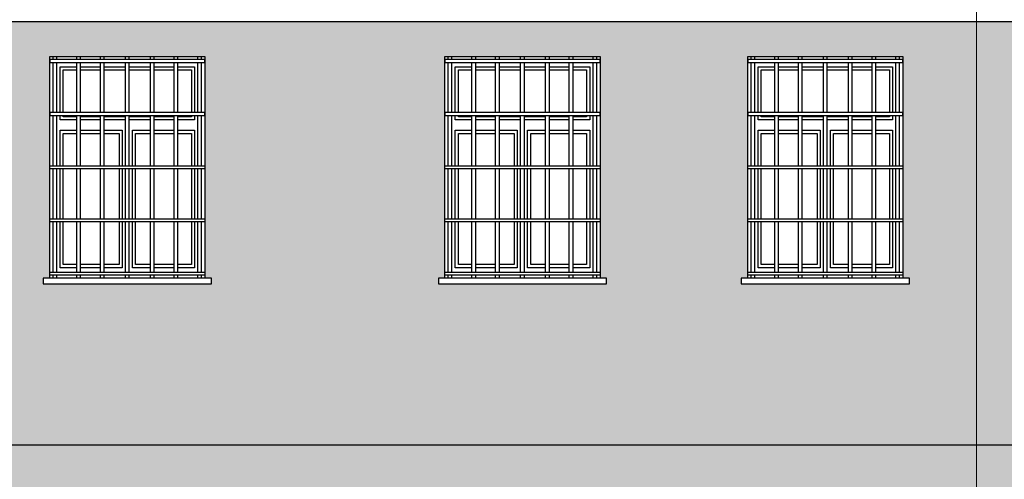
# Model space of a CAD drawing. Header units: millimetres. Extents: x 50026 to 146998, y 1038179 to 1573505.
# Tile 88 of 122: x 51359 to 52026, y 1049571 to 1049882. Entities that reach past the tile are written whole.
import ezdxf

# ---------------------------------------------------------------- set-up
doc = ezdxf.new("R2010")
doc.units = ezdxf.units.MM
doc.header["$LTSCALE"] = 0.025
doc.layers.add('kolory', color=7, linetype='Continuous', lineweight=9)
doc.layers.add('szrafy', color=8, linetype='Continuous')
doc.layers.add('ściany', color=5, linetype='Continuous')

# ---------------------------------------------------------------- blocks, each defined once
blk = doc.blocks.new('1')
at = {"layer": 'ściany'}
h = blk.add_hatch(color=253, dxfattribs=at)
h.dxf.hatch_style = 1
h.paths.add_polyline_path([(53502.58, 1049880.99), (50900.36, 1049880.99), (50900.36, 1049857.48), (50930.18, 1049857.48), (51032.97, 1049857.48), (51032.97, 1049707.48), (51037.37, 1049707.48), (51037.37, 1049703.58), (50923.57, 1049703.58), (50923.57, 1049707.48), (50927.97, 1049707.48), (50927.97, 1049857.48), (50900.36, 1049857.48), (50900.36, 1049594.37), (53502.58, 1049594.37)])
h.paths.add_polyline_path([(51847.57, 1049703.58), (51847.57, 1049707.48), (51851.97, 1049707.48), (51851.97, 1049857.48), (51956.97, 1049857.48), (51956.97, 1049707.48), (51961.37, 1049707.48), (51961.37, 1049703.58)], flags=16)
h.paths.add_polyline_path([(51756.37, 1049703.58), (51642.57, 1049703.58), (51642.57, 1049707.48), (51646.97, 1049707.48), (51646.97, 1049857.48), (51751.97, 1049857.48), (51751.97, 1049707.48), (51756.37, 1049707.48)], flags=16)
h.paths.add_polyline_path([(52052.57, 1049703.58), (52052.57, 1049707.48), (52056.97, 1049707.48), (52056.97, 1049857.48), (52161.97, 1049857.48), (52161.97, 1049707.48), (52166.37, 1049707.48), (52166.37, 1049703.58)], flags=16)
h.paths.add_polyline_path([(51488.87, 1049703.58), (51375.07, 1049703.58), (51375.07, 1049707.48), (51379.47, 1049707.48), (51379.47, 1049857.48), (51484.47, 1049857.48), (51484.47, 1049707.48), (51488.87, 1049707.48)], flags=16)
h.paths.add_polyline_path([(52360.07, 1049703.58), (52360.07, 1049707.48), (52364.47, 1049707.48), (52364.47, 1049857.48), (52469.47, 1049857.48), (52469.47, 1049707.48), (52473.87, 1049707.48), (52473.87, 1049703.58)], flags=16)
h.paths.add_polyline_path([(51192.37, 1049703.58), (51078.57, 1049703.58), (51078.57, 1049707.48), (51082.97, 1049707.48), (51082.97, 1049857.48), (51187.97, 1049857.48), (51187.97, 1049707.48), (51192.37, 1049707.48)], flags=16)
h.paths.add_polyline_path([(52667.57, 1049703.58), (52667.57, 1049707.48), (52671.97, 1049707.48), (52671.97, 1049857.48), (52776.97, 1049857.48), (52776.97, 1049707.48), (52781.37, 1049707.48), (52781.37, 1049703.58)], flags=16)
h.paths.add_polyline_path([(52872.57, 1049703.58), (52872.57, 1049707.48), (52876.97, 1049707.48), (52876.97, 1049857.48), (52981.97, 1049857.48), (52981.97, 1049707.48), (52986.37, 1049707.48), (52986.37, 1049703.58)], flags=16)
h.paths.add_polyline_path([(53211.57, 1049703.58), (53211.57, 1049707.48), (53215.97, 1049707.48), (53215.97, 1049857.48), (53320.97, 1049857.48), (53320.97, 1049707.48), (53325.37, 1049707.48), (53325.37, 1049703.58)], flags=16)
h.paths.add_polyline_path([(53366.57, 1049703.58), (53366.57, 1049707.48), (53370.97, 1049707.48), (53370.97, 1049857.48), (53475.97, 1049857.48), (53475.97, 1049707.48), (53480.37, 1049707.48), (53480.37, 1049703.58)], flags=16)
h = blk.add_hatch(color=254, dxfattribs=at)
h.dxf.hatch_style = 1
h.paths.add_polyline_path([(52858.74, 1049214.8), (53029.47, 1049199.37), (53502.58, 1049199.37), (53502.58, 1049229.37), (50900.36, 1049229.37), (50900.36, 1049199.37), (52858.74, 1049199.37)])
h.paths.add_polyline_path([(53502.58, 1049594.37), (50900.36, 1049594.37), (50900.36, 1049564.37), (50927.97, 1049564.37), (50927.97, 1049492.48), (51032.97, 1049492.48), (51032.97, 1049564.37), (51082.97, 1049564.37), (51082.97, 1049492.48), (51187.97, 1049492.48), (51187.97, 1049564.37), (51379.47, 1049564.37), (51379.47, 1049492.48), (51484.47, 1049492.48), (51484.47, 1049564.37), (51646.97, 1049564.37), (51646.97, 1049492.48), (51751.97, 1049492.48), (51751.97, 1049564.37), (51851.97, 1049564.37), (51851.97, 1049492.48), (51956.97, 1049492.48), (51956.97, 1049564.37), (52056.97, 1049564.37), (52056.97, 1049492.48), (52161.97, 1049492.48), (52161.97, 1049564.37), (52364.47, 1049564.37), (52364.47, 1049492.48), (52469.47, 1049492.48), (52469.47, 1049564.37), (52671.97, 1049564.37), (52671.97, 1049492.48), (52776.97, 1049492.48), (52776.97, 1049564.37), (52876.97, 1049564.37), (52876.97, 1049492.48), (52981.97, 1049492.48), (52981.97, 1049564.37), (53215.97, 1049564.37), (53215.97, 1049492.48), (53320.97, 1049492.48), (53320.97, 1049564.37), (53370.97, 1049564.37), (53370.97, 1049492.48), (53475.97, 1049492.48), (53475.97, 1049564.37), (53502.58, 1049564.37)])
h.paths.add_polyline_path([(53527.97, 1049594.37), (53512.58, 1049594.37), (53512.58, 1049564.37), (53527.97, 1049564.37)])
h.paths.add_polyline_path([(53527.97, 1049229.37), (53512.58, 1049229.37), (53512.58, 1049199.37), (53527.97, 1049199.37)])
h.paths.add_polyline_path([(50890.36, 1049229.37), (50874.97, 1049229.37), (50874.97, 1049199.37), (50890.36, 1049199.37)])
h.paths.add_polyline_path([(50890.36, 1049594.37), (50874.97, 1049594.37), (50874.97, 1049564.37), (50890.36, 1049564.37)])

msp = doc.modelspace()

# ---------------------------------------------------------------- linework, layer by layer
at = {"layer": 'kolory', "color": 1}
msp.add_line((52006.73753, 1049553.14155), (52006.73753, 1050282.72856), dxfattribs=at)
at = {"layer": 'ściany', "color": 2}
msp.add_line((53502.57826, 1049880.99146), (50900.35863, 1049880.99146), dxfattribs=at)
at = {"layer": 'ściany', "color": 7}
for p, q in [((51381.68318, 1049855.38479), (51381.68318, 1049857.4764)), ((51384.21639, 1049855.38479), (51384.21639, 1049857.4764)), ((51397.74056, 1049855.38479), (51397.74056, 1049857.4764)), ((51400.27376, 1049855.38479), (51400.27376, 1049857.4764)), ((51413.79794, 1049855.38479), (51413.79794, 1049857.4764)), ((51416.33114, 1049855.38479), (51416.33114, 1049857.4764)), ((51430.69287, 1049855.38479), (51430.69287, 1049857.4764)), ((51433.22607, 1049855.38479), (51433.22607, 1049857.4764)), ((51447.60576, 1049855.38479), (51447.60576, 1049857.4764)), ((51450.13896, 1049855.38479), (51450.13896, 1049857.4764)), ((51463.66313, 1049855.38479), (51463.66313, 1049857.4764)), ((51466.19634, 1049855.38479), (51466.19634, 1049857.4764)), ((51479.72051, 1049855.38479), (51479.72051, 1049857.4764)), ((51482.25371, 1049855.38479), (51482.25371, 1049857.4764)), ((51649.18318, 1049855.38479), (51649.18318, 1049857.4764)), ((51651.71639, 1049855.38479), (51651.71639, 1049857.4764)), ((51665.24056, 1049855.38479), (51665.24056, 1049857.4764)), ((51667.77376, 1049855.38479), (51667.77376, 1049857.4764)), ((51681.29794, 1049855.38479), (51681.29794, 1049857.4764)), ((51683.83114, 1049855.38479), (51683.83114, 1049857.4764)), ((51698.19287, 1049855.38479), (51698.19287, 1049857.4764)), ((51700.72607, 1049855.38479), (51700.72607, 1049857.4764)), ((51715.10576, 1049855.38479), (51715.10576, 1049857.4764)), ((51717.63896, 1049855.38479), (51717.63896, 1049857.4764)), ((51731.16313, 1049855.38479), (51731.16313, 1049857.4764)), ((51733.69634, 1049855.38479), (51733.69634, 1049857.4764)), ((51747.22051, 1049855.38479), (51747.22051, 1049857.4764)), ((51749.75371, 1049855.38479), (51749.75371, 1049857.4764)), ((51854.18318, 1049855.38479), (51854.18318, 1049857.4764)), ((51854.18318, 1049855.38479), (51854.18318, 1049857.4764)), ((51856.71639, 1049855.38479), (51856.71639, 1049857.4764)), ((51856.71639, 1049855.38479), (51856.71639, 1049857.4764)), ((51870.24056, 1049855.38479), (51870.24056, 1049857.4764)), ((51870.24056, 1049855.38479), (51870.24056, 1049857.4764)), ((51872.77376, 1049855.38479), (51872.77376, 1049857.4764)), ((51872.77376, 1049855.38479), (51872.77376, 1049857.4764)), ((51886.29794, 1049855.38479), (51886.29794, 1049857.4764)), ((51886.29794, 1049855.38479), (51886.29794, 1049857.4764)), ((51888.83114, 1049855.38479), (51888.83114, 1049857.4764)), ((51888.83114, 1049855.38479), (51888.83114, 1049857.4764)), ((51903.19287, 1049855.38479), (51903.19287, 1049857.4764)), ((51903.19287, 1049855.38479), (51903.19287, 1049857.4764)), ((51905.72607, 1049855.38479), (51905.72607, 1049857.4764)), ((51905.72607, 1049855.38479), (51905.72607, 1049857.4764)), ((51920.10576, 1049855.38479), (51920.10576, 1049857.4764)), ((51920.10576, 1049855.38479), (51920.10576, 1049857.4764)), ((51922.63896, 1049855.38479), (51922.63896, 1049857.4764)), ((51922.63896, 1049855.38479), (51922.63896, 1049857.4764)), ((51936.16313, 1049855.38479), (51936.16313, 1049857.4764)), ((51936.16313, 1049855.38479), (51936.16313, 1049857.4764)), ((51938.69634, 1049855.38479), (51938.69634, 1049857.4764)), ((51938.69634, 1049855.38479), (51938.69634, 1049857.4764)), ((51952.22051, 1049855.38479), (51952.22051, 1049857.4764)), ((51952.22051, 1049855.38479), (51952.22051, 1049857.4764)), ((51954.75371, 1049855.38479), (51954.75371, 1049857.4764)), ((51954.75371, 1049855.38479), (51954.75371, 1049857.4764)), ((51381.68318, 1049819.42236), (51381.68318, 1049853.41771)), ((51384.21639, 1049819.42236), (51384.21639, 1049853.41771)), ((51397.74056, 1049819.42236), (51397.74056, 1049853.41771)), ((51400.27376, 1049819.42236), (51400.27376, 1049853.41771)), ((51413.79794, 1049819.42236), (51413.79794, 1049853.41771)), ((51416.33114, 1049819.42236), (51416.33114, 1049853.41771)), ((51430.69287, 1049819.42236), (51430.69287, 1049853.41771)), ((51433.22607, 1049819.42236), (51433.22607, 1049853.41771)), ((51447.60576, 1049819.42236), (51447.60576, 1049853.41771)), ((51450.13896, 1049819.42236), (51450.13896, 1049853.41771)), ((51463.66313, 1049819.42236), (51463.66313, 1049853.41771)), ((51466.19634, 1049819.42236), (51466.19634, 1049853.41771)), ((51479.72051, 1049819.42236), (51479.72051, 1049853.41771)), ((51482.25371, 1049819.42236), (51482.25371, 1049853.41771)), ((51649.18318, 1049819.42236), (51649.18318, 1049853.41771)), ((51651.71639, 1049819.42236), (51651.71639, 1049853.41771)), ((51665.24056, 1049819.42236), (51665.24056, 1049853.41771)), ((51667.77376, 1049819.42236), (51667.77376, 1049853.41771)), ((51681.29794, 1049819.42236), (51681.29794, 1049853.41771)), ((51683.83114, 1049819.42236), (51683.83114, 1049853.41771)), ((51698.19287, 1049819.42236), (51698.19287, 1049853.41771)), ((51700.72607, 1049819.42236), (51700.72607, 1049853.41771)), ((51715.10576, 1049819.42236), (51715.10576, 1049853.41771)), ((51717.63896, 1049819.42236), (51717.63896, 1049853.41771)), ((51731.16313, 1049819.42236), (51731.16313, 1049853.41771)), ((51733.69634, 1049819.42236), (51733.69634, 1049853.41771)), ((51747.22051, 1049819.42236), (51747.22051, 1049853.41771)), ((51749.75371, 1049819.42236), (51749.75371, 1049853.41771)), ((51854.18318, 1049819.42236), (51854.18318, 1049853.41771)), ((51854.18318, 1049819.42236), (51854.18318, 1049853.41771)), ((51856.71639, 1049819.42236), (51856.71639, 1049853.41771)), ((51856.71639, 1049819.42236), (51856.71639, 1049853.41771)), ((51870.24056, 1049819.42236), (51870.24056, 1049853.41771)), ((51870.24056, 1049819.42236), (51870.24056, 1049853.41771)), ((51872.77376, 1049819.42236), (51872.77376, 1049853.41771)), ((51872.77376, 1049819.42236), (51872.77376, 1049853.41771)), ((51886.29794, 1049819.42236), (51886.29794, 1049853.41771)), ((51886.29794, 1049819.42236), (51886.29794, 1049853.41771)), ((51888.83114, 1049819.42236), (51888.83114, 1049853.41771)), ((51888.83114, 1049819.42236), (51888.83114, 1049853.41771)), ((51903.19287, 1049819.42236), (51903.19287, 1049853.41771)), ((51903.19287, 1049819.42236), (51903.19287, 1049853.41771)), ((51905.72607, 1049819.42236), (51905.72607, 1049853.41771)), ((51905.72607, 1049819.42236), (51905.72607, 1049853.41771)), ((51920.10576, 1049819.42236), (51920.10576, 1049853.41771)), ((51920.10576, 1049819.42236), (51920.10576, 1049853.41771)), ((51922.63896, 1049819.42236), (51922.63896, 1049853.41771)), ((51922.63896, 1049819.42236), (51922.63896, 1049853.41771)), ((51936.16313, 1049819.42236), (51936.16313, 1049853.41771)), ((51936.16313, 1049819.42236), (51936.16313, 1049853.41771)), ((51938.69634, 1049819.42236), (51938.69634, 1049853.41771)), ((51938.69634, 1049819.42236), (51938.69634, 1049853.41771)), ((51952.22051, 1049819.42236), (51952.22051, 1049853.41771)), ((51952.22051, 1049819.42236), (51952.22051, 1049853.41771)), ((51954.75371, 1049819.42236), (51954.75371, 1049853.41771)), ((51954.75371, 1049819.42236), (51954.75371, 1049853.41771)), ((51381.68318, 1049783.45994), (51381.68318, 1049817.45528)), ((51384.21639, 1049783.45994), (51384.21639, 1049817.45528)), ((51397.74056, 1049783.45994), (51397.74056, 1049817.45528)), ((51400.27376, 1049783.45994), (51400.27376, 1049817.45528)), ((51413.79794, 1049783.45994), (51413.79794, 1049817.45528)), ((51416.33114, 1049783.45994), (51416.33114, 1049817.45528)), ((51430.69287, 1049783.45994), (51430.69287, 1049817.45528)), ((51433.22607, 1049783.45994), (51433.22607, 1049817.45528)), ((51447.60576, 1049783.45994), (51447.60576, 1049817.45528)), ((51450.13896, 1049783.45994), (51450.13896, 1049817.45528)), ((51463.66313, 1049783.45994), (51463.66313, 1049817.45528)), ((51466.19634, 1049783.45994), (51466.19634, 1049817.45528)), ((51479.72051, 1049783.45994), (51479.72051, 1049817.45528)), ((51482.25371, 1049783.45994), (51482.25371, 1049817.45528)), ((51649.18318, 1049783.45994), (51649.18318, 1049817.45528)), ((51651.71639, 1049783.45994), (51651.71639, 1049817.45528)), ((51665.24056, 1049783.45994), (51665.24056, 1049817.45528)), ((51667.77376, 1049783.45994), (51667.77376, 1049817.45528)), ((51681.29794, 1049783.45994), (51681.29794, 1049817.45528)), ((51683.83114, 1049783.45994), (51683.83114, 1049817.45528)), ((51698.19287, 1049783.45994), (51698.19287, 1049817.45528)), ((51700.72607, 1049783.45994), (51700.72607, 1049817.45528)), ((51715.10576, 1049783.45994), (51715.10576, 1049817.45528)), ((51717.63896, 1049783.45994), (51717.63896, 1049817.45528)), ((51731.16313, 1049783.45994), (51731.16313, 1049817.45528)), ((51733.69634, 1049783.45994), (51733.69634, 1049817.45528)), ((51747.22051, 1049783.45994), (51747.22051, 1049817.45528)), ((51749.75371, 1049783.45994), (51749.75371, 1049817.45528)), ((51854.18318, 1049783.45994), (51854.18318, 1049817.45528)), ((51854.18318, 1049783.45994), (51854.18318, 1049817.45528)), ((51856.71639, 1049783.45994), (51856.71639, 1049817.45528)), ((51856.71639, 1049783.45994), (51856.71639, 1049817.45528)), ((51870.24056, 1049783.45994), (51870.24056, 1049817.45528)), ((51870.24056, 1049783.45994), (51870.24056, 1049817.45528)), ((51872.77376, 1049783.45994), (51872.77376, 1049817.45528)), ((51872.77376, 1049783.45994), (51872.77376, 1049817.45528)), ((51886.29794, 1049783.45994), (51886.29794, 1049817.45528)), ((51886.29794, 1049783.45994), (51886.29794, 1049817.45528)), ((51888.83114, 1049783.45994), (51888.83114, 1049817.45528)), ((51888.83114, 1049783.45994), (51888.83114, 1049817.45528)), ((51903.19287, 1049783.45994), (51903.19287, 1049817.45528)), ((51903.19287, 1049783.45994), (51903.19287, 1049817.45528)), ((51905.72607, 1049783.45994), (51905.72607, 1049817.45528)), ((51905.72607, 1049783.45994), (51905.72607, 1049817.45528)), ((51920.10576, 1049783.45994), (51920.10576, 1049817.45528)), ((51920.10576, 1049783.45994), (51920.10576, 1049817.45528)), ((51922.63896, 1049783.45994), (51922.63896, 1049817.45528)), ((51922.63896, 1049783.45994), (51922.63896, 1049817.45528)), ((51936.16313, 1049783.45994), (51936.16313, 1049817.45528)), ((51936.16313, 1049783.45994), (51936.16313, 1049817.45528)), ((51938.69634, 1049783.45994), (51938.69634, 1049817.45528)), ((51938.69634, 1049783.45994), (51938.69634, 1049817.45528)), ((51952.22051, 1049783.45994), (51952.22051, 1049817.45528)), ((51952.22051, 1049783.45994), (51952.22051, 1049817.45528)), ((51954.75371, 1049783.45994), (51954.75371, 1049817.45528)), ((51954.75371, 1049783.45994), (51954.75371, 1049817.45528)), ((51381.68318, 1049747.49752), (51381.68318, 1049781.49286)), ((51384.21639, 1049747.49752), (51384.21639, 1049781.49286)), ((51397.74056, 1049747.49752), (51397.74056, 1049781.49286)), ((51400.27376, 1049747.49752), (51400.27376, 1049781.49286)), ((51413.79794, 1049747.49752), (51413.79794, 1049781.49286)), ((51416.33114, 1049747.49752), (51416.33114, 1049781.49286)), ((51430.69287, 1049747.49752), (51430.69287, 1049781.49286)), ((51433.22607, 1049747.49752), (51433.22607, 1049781.49286)), ((51447.60576, 1049747.49752), (51447.60576, 1049781.49286)), ((51450.13896, 1049747.49752), (51450.13896, 1049781.49286)), ((51463.66313, 1049747.49752), (51463.66313, 1049781.49286)), ((51466.19634, 1049747.49752), (51466.19634, 1049781.49286)), ((51479.72051, 1049747.49752), (51479.72051, 1049781.49286)), ((51482.25371, 1049747.49752), (51482.25371, 1049781.49286)), ((51649.18318, 1049747.49752), (51649.18318, 1049781.49286)), ((51651.71639, 1049747.49752), (51651.71639, 1049781.49286)), ((51665.24056, 1049747.49752), (51665.24056, 1049781.49286)), ((51667.77376, 1049747.49752), (51667.77376, 1049781.49286)), ((51681.29794, 1049747.49752), (51681.29794, 1049781.49286)), ((51683.83114, 1049747.49752), (51683.83114, 1049781.49286)), ((51698.19287, 1049747.49752), (51698.19287, 1049781.49286)), ((51700.72607, 1049747.49752), (51700.72607, 1049781.49286)), ((51715.10576, 1049747.49752), (51715.10576, 1049781.49286)), ((51717.63896, 1049747.49752), (51717.63896, 1049781.49286)), ((51731.16313, 1049747.49752), (51731.16313, 1049781.49286)), ((51733.69634, 1049747.49752), (51733.69634, 1049781.49286)), ((51747.22051, 1049747.49752), (51747.22051, 1049781.49286)), ((51749.75371, 1049747.49752), (51749.75371, 1049781.49286)), ((51854.18318, 1049747.49752), (51854.18318, 1049781.49286)), ((51854.18318, 1049747.49752), (51854.18318, 1049781.49286)), ((51856.71639, 1049747.49752), (51856.71639, 1049781.49286)), ((51856.71639, 1049747.49752), (51856.71639, 1049781.49286)), ((51870.24056, 1049747.49752), (51870.24056, 1049781.49286)), ((51870.24056, 1049747.49752), (51870.24056, 1049781.49286)), ((51872.77376, 1049747.49752), (51872.77376, 1049781.49286)), ((51872.77376, 1049747.49752), (51872.77376, 1049781.49286)), ((51886.29794, 1049747.49752), (51886.29794, 1049781.49286)), ((51886.29794, 1049747.49752), (51886.29794, 1049781.49286)), ((51888.83114, 1049747.49752), (51888.83114, 1049781.49286)), ((51888.83114, 1049747.49752), (51888.83114, 1049781.49286)), ((51903.19287, 1049747.49752), (51903.19287, 1049781.49286)), ((51903.19287, 1049747.49752), (51903.19287, 1049781.49286)), ((51905.72607, 1049747.49752), (51905.72607, 1049781.49286)), ((51905.72607, 1049747.49752), (51905.72607, 1049781.49286)), ((51920.10576, 1049747.49752), (51920.10576, 1049781.49286)), ((51920.10576, 1049747.49752), (51920.10576, 1049781.49286)), ((51922.63896, 1049747.49752), (51922.63896, 1049781.49286)), ((51922.63896, 1049747.49752), (51922.63896, 1049781.49286)), ((51936.16313, 1049747.49752), (51936.16313, 1049781.49286)), ((51936.16313, 1049747.49752), (51936.16313, 1049781.49286)), ((51938.69634, 1049747.49752), (51938.69634, 1049781.49286)), ((51938.69634, 1049747.49752), (51938.69634, 1049781.49286)), ((51952.22051, 1049747.49752), (51952.22051, 1049781.49286)), ((51952.22051, 1049747.49752), (51952.22051, 1049781.49286)), ((51954.75371, 1049747.49752), (51954.75371, 1049781.49286)), ((51954.75371, 1049747.49752), (51954.75371, 1049781.49286)), ((51381.68318, 1049711.53509), (51381.68318, 1049745.53044)), ((51384.21639, 1049711.53509), (51384.21639, 1049745.53044)), ((51397.74056, 1049711.53509), (51397.74056, 1049745.53044)), ((51400.27376, 1049711.53509), (51400.27376, 1049745.53044)), ((51413.79794, 1049711.53509), (51413.79794, 1049745.53044)), ((51416.33114, 1049711.53509), (51416.33114, 1049745.53044)), ((51430.69287, 1049711.53509), (51430.69287, 1049745.53044)), ((51433.22607, 1049711.53509), (51433.22607, 1049745.53044)), ((51447.60576, 1049711.53509), (51447.60576, 1049745.53044)), ((51450.13896, 1049711.53509), (51450.13896, 1049745.53044)), ((51463.66313, 1049711.53509), (51463.66313, 1049745.53044)), ((51466.19634, 1049711.53509), (51466.19634, 1049745.53044)), ((51479.72051, 1049711.53509), (51479.72051, 1049745.53044)), ((51482.25371, 1049711.53509), (51482.25371, 1049745.53044)), ((51649.18318, 1049711.53509), (51649.18318, 1049745.53044)), ((51651.71639, 1049711.53509), (51651.71639, 1049745.53044)), ((51665.24056, 1049711.53509), (51665.24056, 1049745.53044)), ((51667.77376, 1049711.53509), (51667.77376, 1049745.53044)), ((51681.29794, 1049711.53509), (51681.29794, 1049745.53044)), ((51683.83114, 1049711.53509), (51683.83114, 1049745.53044)), ((51698.19287, 1049711.53509), (51698.19287, 1049745.53044)), ((51700.72607, 1049711.53509), (51700.72607, 1049745.53044)), ((51715.10576, 1049711.53509), (51715.10576, 1049745.53044)), ((51717.63896, 1049711.53509), (51717.63896, 1049745.53044)), ((51731.16313, 1049711.53509), (51731.16313, 1049745.53044)), ((51733.69634, 1049711.53509), (51733.69634, 1049745.53044)), ((51747.22051, 1049711.53509), (51747.22051, 1049745.53044)), ((51749.75371, 1049711.53509), (51749.75371, 1049745.53044)), ((51854.18318, 1049711.53509), (51854.18318, 1049745.53044)), ((51854.18318, 1049711.53509), (51854.18318, 1049745.53044)), ((51856.71639, 1049711.53509), (51856.71639, 1049745.53044)), ((51856.71639, 1049711.53509), (51856.71639, 1049745.53044)), ((51870.24056, 1049711.53509), (51870.24056, 1049745.53044)), ((51870.24056, 1049711.53509), (51870.24056, 1049745.53044)), ((51872.77376, 1049711.53509), (51872.77376, 1049745.53044)), ((51872.77376, 1049711.53509), (51872.77376, 1049745.53044)), ((51886.29794, 1049711.53509), (51886.29794, 1049745.53044)), ((51886.29794, 1049711.53509), (51886.29794, 1049745.53044)), ((51888.83114, 1049711.53509), (51888.83114, 1049745.53044)), ((51888.83114, 1049711.53509), (51888.83114, 1049745.53044)), ((51903.19287, 1049711.53509), (51903.19287, 1049745.53044)), ((51903.19287, 1049711.53509), (51903.19287, 1049745.53044)), ((51905.72607, 1049711.53509), (51905.72607, 1049745.53044)), ((51905.72607, 1049711.53509), (51905.72607, 1049745.53044)), ((51920.10576, 1049711.53509), (51920.10576, 1049745.53044)), ((51920.10576, 1049711.53509), (51920.10576, 1049745.53044)), ((51922.63896, 1049711.53509), (51922.63896, 1049745.53044)), ((51922.63896, 1049711.53509), (51922.63896, 1049745.53044)), ((51936.16313, 1049711.53509), (51936.16313, 1049745.53044)), ((51936.16313, 1049711.53509), (51936.16313, 1049745.53044)), ((51938.69634, 1049711.53509), (51938.69634, 1049745.53044)), ((51938.69634, 1049711.53509), (51938.69634, 1049745.53044)), ((51952.22051, 1049711.53509), (51952.22051, 1049745.53044)), ((51952.22051, 1049711.53509), (51952.22051, 1049745.53044)), ((51954.75371, 1049711.53509), (51954.75371, 1049745.53044)), ((51954.75371, 1049711.53509), (51954.75371, 1049745.53044)), ((51381.68318, 1049707.4764), (51381.68318, 1049709.56801)), ((51384.21639, 1049707.4764), (51384.21639, 1049709.56801)), ((51397.74056, 1049707.4764), (51397.74056, 1049709.56801)), ((51400.27376, 1049707.4764), (51400.27376, 1049709.56801)), ((51413.79794, 1049707.4764), (51413.79794, 1049709.56801)), ((51416.33114, 1049707.4764), (51416.33114, 1049709.56801)), ((51430.69287, 1049707.4764), (51430.69287, 1049709.56801)), ((51433.22607, 1049707.4764), (51433.22607, 1049709.56801)), ((51447.60576, 1049707.4764), (51447.60576, 1049709.56801)), ((51450.13896, 1049707.4764), (51450.13896, 1049709.56801)), ((51463.66313, 1049707.4764), (51463.66313, 1049709.56801)), ((51466.19634, 1049707.4764), (51466.19634, 1049709.56801)), ((51479.72051, 1049707.4764), (51479.72051, 1049709.56801)), ((51482.25371, 1049707.4764), (51482.25371, 1049709.56801)), ((51649.18318, 1049707.4764), (51649.18318, 1049709.56801)), ((51651.71639, 1049707.4764), (51651.71639, 1049709.56801)), ((51665.24056, 1049707.4764), (51665.24056, 1049709.56801)), ((51667.77376, 1049707.4764), (51667.77376, 1049709.56801)), ((51681.29794, 1049707.4764), (51681.29794, 1049709.56801)), ((51683.83114, 1049707.4764), (51683.83114, 1049709.56801)), ((51698.19287, 1049707.4764), (51698.19287, 1049709.56801)), ((51700.72607, 1049707.4764), (51700.72607, 1049709.56801)), ((51715.10576, 1049707.4764), (51715.10576, 1049709.56801)), ((51717.63896, 1049707.4764), (51717.63896, 1049709.56801)), ((51731.16313, 1049707.4764), (51731.16313, 1049709.56801)), ((51733.69634, 1049707.4764), (51733.69634, 1049709.56801)), ((51747.22051, 1049707.4764), (51747.22051, 1049709.56801)), ((51749.75371, 1049707.4764), (51749.75371, 1049709.56801)), ((51854.18318, 1049707.4764), (51854.18318, 1049709.56801)), ((51854.18318, 1049707.4764), (51854.18318, 1049709.56801)), ((51856.71639, 1049707.4764), (51856.71639, 1049709.56801)), ((51856.71639, 1049707.4764), (51856.71639, 1049709.56801)), ((51870.24056, 1049707.4764), (51870.24056, 1049709.56801)), ((51870.24056, 1049707.4764), (51870.24056, 1049709.56801)), ((51872.77376, 1049707.4764), (51872.77376, 1049709.56801)), ((51872.77376, 1049707.4764), (51872.77376, 1049709.56801)), ((51886.29794, 1049707.4764), (51886.29794, 1049709.56801)), ((51886.29794, 1049707.4764), (51886.29794, 1049709.56801)), ((51888.83114, 1049707.4764), (51888.83114, 1049709.56801)), ((51888.83114, 1049707.4764), (51888.83114, 1049709.56801)), ((51903.19287, 1049707.4764), (51903.19287, 1049709.56801)), ((51903.19287, 1049707.4764), (51903.19287, 1049709.56801)), ((51905.72607, 1049707.4764), (51905.72607, 1049709.56801)), ((51905.72607, 1049707.4764), (51905.72607, 1049709.56801)), ((51920.10576, 1049707.4764), (51920.10576, 1049709.56801)), ((51920.10576, 1049707.4764), (51920.10576, 1049709.56801)), ((51922.63896, 1049707.4764), (51922.63896, 1049709.56801)), ((51922.63896, 1049707.4764), (51922.63896, 1049709.56801)), ((51936.16313, 1049707.4764), (51936.16313, 1049709.56801)), ((51936.16313, 1049707.4764), (51936.16313, 1049709.56801)), ((51938.69634, 1049707.4764), (51938.69634, 1049709.56801)), ((51938.69634, 1049707.4764), (51938.69634, 1049709.56801)), ((51952.22051, 1049707.4764), (51952.22051, 1049709.56801)), ((51952.22051, 1049707.4764), (51952.22051, 1049709.56801)), ((51954.75371, 1049707.4764), (51954.75371, 1049709.56801)), ((51954.75371, 1049707.4764), (51954.75371, 1049709.56801)), ((53502.57826, 1049594.37447), (50900.35863, 1049594.37447))]:
    msp.add_line(p, q, dxfattribs=at)
at = {"layer": 'ściany', "color": 2}
for points in [[(51379.46845, 1049857.4764), (51484.46845, 1049857.4764), (51484.46845, 1049707.4764), (51379.46845, 1049707.4764)], [(51646.96845, 1049857.4764), (51751.96845, 1049857.4764), (51751.96845, 1049707.4764), (51646.96845, 1049707.4764)], [(51851.96845, 1049857.4764), (51956.96845, 1049857.4764), (51956.96845, 1049707.4764), (51851.96845, 1049707.4764)], [(51851.96845, 1049857.4764), (51956.96845, 1049857.4764), (51956.96845, 1049707.4764), (51851.96845, 1049707.4764)]]:
    msp.add_lwpolyline(points, close=True, dxfattribs=at)
at = {"layer": 'ściany', "color": 7}
for points in [[(51484.46845, 1049855.38479), (51379.46845, 1049855.38479), (51379.46845, 1049853.41771), (51484.46845, 1049853.41771)], [(51751.96845, 1049855.38479), (51646.96845, 1049855.38479), (51646.96845, 1049853.41771), (51751.96845, 1049853.41771)], [(51956.96845, 1049855.38479), (51851.96845, 1049855.38479), (51851.96845, 1049853.41771), (51956.96845, 1049853.41771)], [(51956.96845, 1049855.38479), (51851.96845, 1049855.38479), (51851.96845, 1049853.41771), (51956.96845, 1049853.41771)], [(51484.46845, 1049819.42236), (51379.46845, 1049819.42236), (51379.46845, 1049817.45528), (51484.46845, 1049817.45528)], [(51751.96845, 1049819.42236), (51646.96845, 1049819.42236), (51646.96845, 1049817.45528), (51751.96845, 1049817.45528)], [(51956.96845, 1049819.42236), (51851.96845, 1049819.42236), (51851.96845, 1049817.45528), (51956.96845, 1049817.45528)], [(51956.96845, 1049819.42236), (51851.96845, 1049819.42236), (51851.96845, 1049817.45528), (51956.96845, 1049817.45528)], [(51484.46845, 1049781.49286), (51379.46845, 1049781.49286), (51379.46845, 1049783.45994), (51484.46845, 1049783.45994)], [(51751.96845, 1049781.49286), (51646.96845, 1049781.49286), (51646.96845, 1049783.45994), (51751.96845, 1049783.45994)], [(51956.96845, 1049781.49286), (51851.96845, 1049781.49286), (51851.96845, 1049783.45994), (51956.96845, 1049783.45994)], [(51956.96845, 1049781.49286), (51851.96845, 1049781.49286), (51851.96845, 1049783.45994), (51956.96845, 1049783.45994)], [(51484.46845, 1049745.53044), (51379.46845, 1049745.53044), (51379.46845, 1049747.49752), (51484.46845, 1049747.49752)], [(51751.96845, 1049745.53044), (51646.96845, 1049745.53044), (51646.96845, 1049747.49752), (51751.96845, 1049747.49752)], [(51956.96845, 1049745.53044), (51851.96845, 1049745.53044), (51851.96845, 1049747.49752), (51956.96845, 1049747.49752)], [(51956.96845, 1049745.53044), (51851.96845, 1049745.53044), (51851.96845, 1049747.49752), (51956.96845, 1049747.49752)], [(51484.46845, 1049709.56801), (51379.46845, 1049709.56801), (51379.46845, 1049711.53509), (51484.46845, 1049711.53509)], [(51751.96845, 1049709.56801), (51646.96845, 1049709.56801), (51646.96845, 1049711.53509), (51751.96845, 1049711.53509)], [(51956.96845, 1049709.56801), (51851.96845, 1049709.56801), (51851.96845, 1049711.53509), (51956.96845, 1049711.53509)], [(51956.96845, 1049709.56801), (51851.96845, 1049709.56801), (51851.96845, 1049711.53509), (51956.96845, 1049711.53509)], [(51488.87127, 1049707.4764), (51375.06562, 1049707.4764), (51375.06562, 1049703.58113), (51488.87127, 1049703.58113)], [(51756.37127, 1049707.4764), (51642.56562, 1049707.4764), (51642.56562, 1049703.58113), (51756.37127, 1049703.58113)], [(51961.37127, 1049707.4764), (51847.56562, 1049707.4764), (51847.56562, 1049703.58113), (51961.37127, 1049703.58113)], [(51961.37127, 1049707.4764), (51847.56562, 1049707.4764), (51847.56562, 1049703.58113), (51961.37127, 1049703.58113)]]:
    msp.add_lwpolyline(points, close=True, dxfattribs=at)
for points in [[(51386.46845, 1049819.42236), (51386.46845, 1049850.4764), (51397.74056, 1049850.4764)], [(51386.46845, 1049819.42236), (51386.46845, 1049850.4764), (51397.74056, 1049850.4764)], [(51400.27376, 1049850.4764), (51413.79794, 1049850.4764)], [(51400.27376, 1049850.4764), (51413.79794, 1049850.4764)], [(51416.33114, 1049850.4764), (51430.69287, 1049850.4764)], [(51416.33114, 1049850.4764), (51430.69287, 1049850.4764)], [(51433.22607, 1049850.4764), (51447.60576, 1049850.4764)], [(51433.22607, 1049850.4764), (51447.60576, 1049850.4764)], [(51450.13896, 1049850.4764), (51463.66313, 1049850.4764)], [(51450.13896, 1049850.4764), (51463.66313, 1049850.4764)], [(51466.19634, 1049850.4764), (51477.46845, 1049850.4764), (51477.46845, 1049819.42236)], [(51466.19634, 1049850.4764), (51477.46845, 1049850.4764), (51477.46845, 1049819.42236)], [(51653.96845, 1049819.42236), (51653.96845, 1049850.4764), (51665.24056, 1049850.4764)], [(51653.96845, 1049819.42236), (51653.96845, 1049850.4764), (51665.24056, 1049850.4764)], [(51667.77376, 1049850.4764), (51681.29794, 1049850.4764)], [(51667.77376, 1049850.4764), (51681.29794, 1049850.4764)], [(51683.83114, 1049850.4764), (51698.19287, 1049850.4764)], [(51683.83114, 1049850.4764), (51698.19287, 1049850.4764)], [(51700.72607, 1049850.4764), (51715.10576, 1049850.4764)], [(51700.72607, 1049850.4764), (51715.10576, 1049850.4764)], [(51717.63896, 1049850.4764), (51731.16313, 1049850.4764)], [(51717.63896, 1049850.4764), (51731.16313, 1049850.4764)], [(51733.69634, 1049850.4764), (51744.96845, 1049850.4764), (51744.96845, 1049819.42236)], [(51733.69634, 1049850.4764), (51744.96845, 1049850.4764), (51744.96845, 1049819.42236)], [(51858.96845, 1049819.42236), (51858.96845, 1049850.4764), (51870.24056, 1049850.4764)], [(51858.96845, 1049819.42236), (51858.96845, 1049850.4764), (51870.24056, 1049850.4764)], [(51858.96845, 1049819.42236), (51858.96845, 1049850.4764), (51870.24056, 1049850.4764)], [(51858.96845, 1049819.42236), (51858.96845, 1049850.4764), (51870.24056, 1049850.4764)], [(51872.77376, 1049850.4764), (51886.29794, 1049850.4764)], [(51872.77376, 1049850.4764), (51886.29794, 1049850.4764)], [(51872.77376, 1049850.4764), (51886.29794, 1049850.4764)], [(51872.77376, 1049850.4764), (51886.29794, 1049850.4764)], [(51888.83114, 1049850.4764), (51903.19287, 1049850.4764)], [(51888.83114, 1049850.4764), (51903.19287, 1049850.4764)], [(51888.83114, 1049850.4764), (51903.19287, 1049850.4764)], [(51888.83114, 1049850.4764), (51903.19287, 1049850.4764)], [(51905.72607, 1049850.4764), (51920.10576, 1049850.4764)], [(51905.72607, 1049850.4764), (51920.10576, 1049850.4764)], [(51905.72607, 1049850.4764), (51920.10576, 1049850.4764)], [(51905.72607, 1049850.4764), (51920.10576, 1049850.4764)], [(51922.63896, 1049850.4764), (51936.16313, 1049850.4764)], [(51922.63896, 1049850.4764), (51936.16313, 1049850.4764)], [(51922.63896, 1049850.4764), (51936.16313, 1049850.4764)], [(51922.63896, 1049850.4764), (51936.16313, 1049850.4764)], [(51938.69634, 1049850.4764), (51949.96845, 1049850.4764), (51949.96845, 1049819.42236)], [(51938.69634, 1049850.4764), (51949.96845, 1049850.4764), (51949.96845, 1049819.42236)], [(51938.69634, 1049850.4764), (51949.96845, 1049850.4764), (51949.96845, 1049819.42236)], [(51938.69634, 1049850.4764), (51949.96845, 1049850.4764), (51949.96845, 1049819.42236)], [(51386.46845, 1049814.48721), (51386.46845, 1049817.45528)], [(51397.74056, 1049814.48721), (51386.46845, 1049814.48721), (51386.46845, 1049817.45528)], [(51477.46845, 1049817.45528), (51477.46845, 1049814.48721), (51466.19634, 1049814.48721)], [(51477.46845, 1049817.45528), (51477.46845, 1049814.48721)], [(51653.96845, 1049814.48721), (51653.96845, 1049817.45528)], [(51665.24056, 1049814.48721), (51653.96845, 1049814.48721), (51653.96845, 1049817.45528)], [(51744.96845, 1049817.45528), (51744.96845, 1049814.48721), (51733.69634, 1049814.48721)], [(51744.96845, 1049817.45528), (51744.96845, 1049814.48721)], [(51858.96845, 1049814.48721), (51858.96845, 1049817.45528)], [(51870.24056, 1049814.48721), (51858.96845, 1049814.48721), (51858.96845, 1049817.45528)], [(51858.96845, 1049814.48721), (51858.96845, 1049817.45528)], [(51870.24056, 1049814.48721), (51858.96845, 1049814.48721), (51858.96845, 1049817.45528)], [(51949.96845, 1049817.45528), (51949.96845, 1049814.48721), (51938.69634, 1049814.48721)], [(51949.96845, 1049817.45528), (51949.96845, 1049814.48721), (51938.69634, 1049814.48721)], [(51949.96845, 1049817.45528), (51949.96845, 1049814.48721)], [(51949.96845, 1049817.45528), (51949.96845, 1049814.48721)], [(51413.79794, 1049814.48721), (51400.27376, 1049814.48721)], [(51430.69287, 1049814.48721), (51416.33114, 1049814.48721)], [(51447.60576, 1049814.48721), (51433.22607, 1049814.48721)], [(51463.66313, 1049814.48721), (51450.13896, 1049814.48721)], [(51681.29794, 1049814.48721), (51667.77376, 1049814.48721)], [(51698.19287, 1049814.48721), (51683.83114, 1049814.48721)], [(51715.10576, 1049814.48721), (51700.72607, 1049814.48721)], [(51731.16313, 1049814.48721), (51717.63896, 1049814.48721)], [(51886.29794, 1049814.48721), (51872.77376, 1049814.48721)], [(51886.29794, 1049814.48721), (51872.77376, 1049814.48721)], [(51903.19287, 1049814.48721), (51888.83114, 1049814.48721)], [(51903.19287, 1049814.48721), (51888.83114, 1049814.48721)], [(51920.10576, 1049814.48721), (51905.72607, 1049814.48721)], [(51920.10576, 1049814.48721), (51905.72607, 1049814.48721)], [(51936.16313, 1049814.48721), (51922.63896, 1049814.48721)], [(51936.16313, 1049814.48721), (51922.63896, 1049814.48721)], [(51386.46845, 1049783.45994), (51386.46845, 1049807.48721)], [(51386.46845, 1049783.45994), (51386.46845, 1049807.48721), (51397.74056, 1049807.48721)], [(51400.27376, 1049807.48721), (51413.79794, 1049807.48721)], [(51416.33114, 1049807.48721), (51428.46845, 1049807.48721), (51428.46845, 1049783.45994)], [(51435.46845, 1049783.45994), (51435.46845, 1049807.48721), (51447.60576, 1049807.48721)], [(51450.13896, 1049807.48721), (51463.66313, 1049807.48721)], [(51466.19634, 1049807.48721), (51477.46845, 1049807.48721), (51477.46845, 1049783.45994)], [(51477.46845, 1049807.48721), (51477.46845, 1049783.45994)], [(51653.96845, 1049783.45994), (51653.96845, 1049807.48721)], [(51653.96845, 1049783.45994), (51653.96845, 1049807.48721), (51665.24056, 1049807.48721)], [(51667.77376, 1049807.48721), (51681.29794, 1049807.48721)], [(51683.83114, 1049807.48721), (51695.96845, 1049807.48721), (51695.96845, 1049783.45994)], [(51702.96845, 1049783.45994), (51702.96845, 1049807.48721), (51715.10576, 1049807.48721)], [(51717.63896, 1049807.48721), (51731.16313, 1049807.48721)], [(51733.69634, 1049807.48721), (51744.96845, 1049807.48721), (51744.96845, 1049783.45994)], [(51744.96845, 1049807.48721), (51744.96845, 1049783.45994)], [(51858.96845, 1049783.45994), (51858.96845, 1049807.48721)], [(51858.96845, 1049783.45994), (51858.96845, 1049807.48721), (51870.24056, 1049807.48721)], [(51858.96845, 1049783.45994), (51858.96845, 1049807.48721)], [(51858.96845, 1049783.45994), (51858.96845, 1049807.48721), (51870.24056, 1049807.48721)], [(51872.77376, 1049807.48721), (51886.29794, 1049807.48721)], [(51872.77376, 1049807.48721), (51886.29794, 1049807.48721)], [(51888.83114, 1049807.48721), (51900.96845, 1049807.48721), (51900.96845, 1049783.45994)], [(51888.83114, 1049807.48721), (51900.96845, 1049807.48721), (51900.96845, 1049783.45994)], [(51907.96845, 1049783.45994), (51907.96845, 1049807.48721), (51920.10576, 1049807.48721)], [(51907.96845, 1049783.45994), (51907.96845, 1049807.48721), (51920.10576, 1049807.48721)], [(51922.63896, 1049807.48721), (51936.16313, 1049807.48721)], [(51922.63896, 1049807.48721), (51936.16313, 1049807.48721)], [(51938.69634, 1049807.48721), (51949.96845, 1049807.48721), (51949.96845, 1049783.45994)], [(51938.69634, 1049807.48721), (51949.96845, 1049807.48721), (51949.96845, 1049783.45994)], [(51949.96845, 1049807.48721), (51949.96845, 1049783.45994)], [(51949.96845, 1049807.48721), (51949.96845, 1049783.45994)], [(51386.46845, 1049747.49752), (51386.46845, 1049781.49286)], [(51386.46845, 1049747.49752), (51386.46845, 1049781.49286)], [(51428.46845, 1049781.49286), (51428.46845, 1049747.49752)], [(51435.46845, 1049747.49752), (51435.46845, 1049781.49286)], [(51477.46845, 1049781.49286), (51477.46845, 1049747.49752)], [(51477.46845, 1049781.49286), (51477.46845, 1049747.49752)], [(51653.96845, 1049747.49752), (51653.96845, 1049781.49286)], [(51653.96845, 1049747.49752), (51653.96845, 1049781.49286)], [(51695.96845, 1049781.49286), (51695.96845, 1049747.49752)], [(51702.96845, 1049747.49752), (51702.96845, 1049781.49286)], [(51744.96845, 1049781.49286), (51744.96845, 1049747.49752)], [(51744.96845, 1049781.49286), (51744.96845, 1049747.49752)], [(51858.96845, 1049747.49752), (51858.96845, 1049781.49286)], [(51858.96845, 1049747.49752), (51858.96845, 1049781.49286)], [(51858.96845, 1049747.49752), (51858.96845, 1049781.49286)], [(51858.96845, 1049747.49752), (51858.96845, 1049781.49286)], [(51900.96845, 1049781.49286), (51900.96845, 1049747.49752)], [(51900.96845, 1049781.49286), (51900.96845, 1049747.49752)], [(51907.96845, 1049747.49752), (51907.96845, 1049781.49286)], [(51907.96845, 1049747.49752), (51907.96845, 1049781.49286)], [(51949.96845, 1049781.49286), (51949.96845, 1049747.49752)], [(51949.96845, 1049781.49286), (51949.96845, 1049747.49752)], [(51949.96845, 1049781.49286), (51949.96845, 1049747.49752)], [(51949.96845, 1049781.49286), (51949.96845, 1049747.49752)], [(51397.74056, 1049714.4764), (51386.46845, 1049714.4764), (51386.46845, 1049745.53044)], [(51397.74056, 1049714.4764), (51386.46845, 1049714.4764), (51386.46845, 1049745.53044)], [(51428.46845, 1049745.53044), (51428.46845, 1049714.4764), (51416.33114, 1049714.4764)], [(51447.60576, 1049714.4764), (51435.46845, 1049714.4764), (51435.46845, 1049745.53044)], [(51477.46845, 1049745.53044), (51477.46845, 1049714.4764), (51466.19634, 1049714.4764)], [(51477.46845, 1049745.53044), (51477.46845, 1049714.4764), (51466.19634, 1049714.4764)], [(51665.24056, 1049714.4764), (51653.96845, 1049714.4764), (51653.96845, 1049745.53044)], [(51665.24056, 1049714.4764), (51653.96845, 1049714.4764), (51653.96845, 1049745.53044)], [(51695.96845, 1049745.53044), (51695.96845, 1049714.4764), (51683.83114, 1049714.4764)], [(51715.10576, 1049714.4764), (51702.96845, 1049714.4764), (51702.96845, 1049745.53044)], [(51744.96845, 1049745.53044), (51744.96845, 1049714.4764), (51733.69634, 1049714.4764)], [(51744.96845, 1049745.53044), (51744.96845, 1049714.4764), (51733.69634, 1049714.4764)], [(51870.24056, 1049714.4764), (51858.96845, 1049714.4764), (51858.96845, 1049745.53044)], [(51870.24056, 1049714.4764), (51858.96845, 1049714.4764), (51858.96845, 1049745.53044)], [(51870.24056, 1049714.4764), (51858.96845, 1049714.4764), (51858.96845, 1049745.53044)], [(51870.24056, 1049714.4764), (51858.96845, 1049714.4764), (51858.96845, 1049745.53044)], [(51900.96845, 1049745.53044), (51900.96845, 1049714.4764), (51888.83114, 1049714.4764)], [(51900.96845, 1049745.53044), (51900.96845, 1049714.4764), (51888.83114, 1049714.4764)], [(51920.10576, 1049714.4764), (51907.96845, 1049714.4764), (51907.96845, 1049745.53044)], [(51920.10576, 1049714.4764), (51907.96845, 1049714.4764), (51907.96845, 1049745.53044)], [(51949.96845, 1049745.53044), (51949.96845, 1049714.4764), (51938.69634, 1049714.4764)], [(51949.96845, 1049745.53044), (51949.96845, 1049714.4764), (51938.69634, 1049714.4764)], [(51949.96845, 1049745.53044), (51949.96845, 1049714.4764), (51938.69634, 1049714.4764)], [(51949.96845, 1049745.53044), (51949.96845, 1049714.4764), (51938.69634, 1049714.4764)], [(51413.79794, 1049714.4764), (51400.27376, 1049714.4764)], [(51413.79794, 1049714.4764), (51400.27376, 1049714.4764)], [(51428.46845, 1049714.4764), (51416.33114, 1049714.4764)], [(51447.60576, 1049714.4764), (51435.46845, 1049714.4764)], [(51463.66313, 1049714.4764), (51450.13896, 1049714.4764)], [(51463.66313, 1049714.4764), (51450.13896, 1049714.4764)], [(51681.29794, 1049714.4764), (51667.77376, 1049714.4764)], [(51681.29794, 1049714.4764), (51667.77376, 1049714.4764)], [(51695.96845, 1049714.4764), (51683.83114, 1049714.4764)], [(51715.10576, 1049714.4764), (51702.96845, 1049714.4764)], [(51731.16313, 1049714.4764), (51717.63896, 1049714.4764)], [(51731.16313, 1049714.4764), (51717.63896, 1049714.4764)], [(51886.29794, 1049714.4764), (51872.77376, 1049714.4764)], [(51886.29794, 1049714.4764), (51872.77376, 1049714.4764)], [(51886.29794, 1049714.4764), (51872.77376, 1049714.4764)], [(51886.29794, 1049714.4764), (51872.77376, 1049714.4764)], [(51900.96845, 1049714.4764), (51888.83114, 1049714.4764)], [(51900.96845, 1049714.4764), (51888.83114, 1049714.4764)], [(51920.10576, 1049714.4764), (51907.96845, 1049714.4764)], [(51920.10576, 1049714.4764), (51907.96845, 1049714.4764)], [(51936.16313, 1049714.4764), (51922.63896, 1049714.4764)], [(51936.16313, 1049714.4764), (51922.63896, 1049714.4764)], [(51936.16313, 1049714.4764), (51922.63896, 1049714.4764)], [(51936.16313, 1049714.4764), (51922.63896, 1049714.4764)]]:
    msp.add_lwpolyline(points, dxfattribs=at)
at = {"layer": 'ściany', "color": 1}
for points in [[(51388.56007, 1049819.42236), (51388.56007, 1049848.38478), (51397.74056, 1049848.38478)], [(51400.27376, 1049848.38478), (51413.79794, 1049848.38478)], [(51416.33114, 1049848.38478), (51430.69287, 1049848.38478)], [(51433.22607, 1049848.38478), (51447.60576, 1049848.38478)], [(51450.13896, 1049848.38478), (51463.66313, 1049848.38478)], [(51466.19634, 1049848.38478), (51475.37683, 1049848.38478), (51475.37683, 1049819.42236)], [(51656.06007, 1049819.42236), (51656.06007, 1049848.38478), (51665.24056, 1049848.38478)], [(51667.77376, 1049848.38478), (51681.29794, 1049848.38478)], [(51683.83114, 1049848.38478), (51698.19287, 1049848.38478)], [(51700.72607, 1049848.38478), (51715.10576, 1049848.38478)], [(51717.63896, 1049848.38478), (51731.16313, 1049848.38478)], [(51733.69634, 1049848.38478), (51742.87683, 1049848.38478), (51742.87683, 1049819.42236)], [(51861.06007, 1049819.42236), (51861.06007, 1049848.38478), (51870.24056, 1049848.38478)], [(51861.06007, 1049819.42236), (51861.06007, 1049848.38478), (51870.24056, 1049848.38478)], [(51872.77376, 1049848.38478), (51886.29794, 1049848.38478)], [(51872.77376, 1049848.38478), (51886.29794, 1049848.38478)], [(51888.83114, 1049848.38478), (51903.19287, 1049848.38478)], [(51888.83114, 1049848.38478), (51903.19287, 1049848.38478)], [(51905.72607, 1049848.38478), (51920.10576, 1049848.38478)], [(51905.72607, 1049848.38478), (51920.10576, 1049848.38478)], [(51922.63896, 1049848.38478), (51936.16313, 1049848.38478)], [(51922.63896, 1049848.38478), (51936.16313, 1049848.38478)], [(51938.69634, 1049848.38478), (51947.87683, 1049848.38478), (51947.87683, 1049819.42236)], [(51938.69634, 1049848.38478), (51947.87683, 1049848.38478), (51947.87683, 1049819.42236)], [(51397.74056, 1049816.57883), (51388.56007, 1049816.57883), (51388.56007, 1049817.45528)], [(51413.79794, 1049816.57883), (51400.27376, 1049816.57883)], [(51430.69287, 1049816.57883), (51416.33114, 1049816.57883)], [(51447.60576, 1049816.57883), (51433.22607, 1049816.57883)], [(51463.66313, 1049816.57883), (51450.13896, 1049816.57883)], [(51475.37683, 1049817.45528), (51475.37683, 1049816.57883), (51466.19634, 1049816.57883)], [(51665.24056, 1049816.57883), (51656.06007, 1049816.57883), (51656.06007, 1049817.45528)], [(51681.29794, 1049816.57883), (51667.77376, 1049816.57883)], [(51698.19287, 1049816.57883), (51683.83114, 1049816.57883)], [(51715.10576, 1049816.57883), (51700.72607, 1049816.57883)], [(51731.16313, 1049816.57883), (51717.63896, 1049816.57883)], [(51742.87683, 1049817.45528), (51742.87683, 1049816.57883), (51733.69634, 1049816.57883)], [(51870.24056, 1049816.57883), (51861.06007, 1049816.57883), (51861.06007, 1049817.45528)], [(51870.24056, 1049816.57883), (51861.06007, 1049816.57883), (51861.06007, 1049817.45528)], [(51886.29794, 1049816.57883), (51872.77376, 1049816.57883)], [(51886.29794, 1049816.57883), (51872.77376, 1049816.57883)], [(51903.19287, 1049816.57883), (51888.83114, 1049816.57883)], [(51903.19287, 1049816.57883), (51888.83114, 1049816.57883)], [(51920.10576, 1049816.57883), (51905.72607, 1049816.57883)], [(51920.10576, 1049816.57883), (51905.72607, 1049816.57883)], [(51936.16313, 1049816.57883), (51922.63896, 1049816.57883)], [(51936.16313, 1049816.57883), (51922.63896, 1049816.57883)], [(51947.87683, 1049817.45528), (51947.87683, 1049816.57883), (51938.69634, 1049816.57883)], [(51947.87683, 1049817.45528), (51947.87683, 1049816.57883), (51938.69634, 1049816.57883)], [(51388.56007, 1049783.45994), (51388.56007, 1049805.3956), (51397.74056, 1049805.3956)], [(51400.27376, 1049805.3956), (51413.79794, 1049805.3956)], [(51416.33114, 1049805.3956), (51426.37683, 1049805.3956), (51426.37683, 1049783.45994)], [(51437.56007, 1049783.45994), (51437.56007, 1049805.3956), (51447.60576, 1049805.3956)], [(51450.13896, 1049805.3956), (51463.66313, 1049805.3956)], [(51466.19634, 1049805.3956), (51475.37683, 1049805.3956), (51475.37683, 1049783.45994)], [(51656.06007, 1049783.45994), (51656.06007, 1049805.3956), (51665.24056, 1049805.3956)], [(51667.77376, 1049805.3956), (51681.29794, 1049805.3956)], [(51683.83114, 1049805.3956), (51693.87683, 1049805.3956), (51693.87683, 1049783.45994)], [(51705.06007, 1049783.45994), (51705.06007, 1049805.3956), (51715.10576, 1049805.3956)], [(51717.63896, 1049805.3956), (51731.16313, 1049805.3956)], [(51733.69634, 1049805.3956), (51742.87683, 1049805.3956), (51742.87683, 1049783.45994)], [(51861.06007, 1049783.45994), (51861.06007, 1049805.3956), (51870.24056, 1049805.3956)], [(51861.06007, 1049783.45994), (51861.06007, 1049805.3956), (51870.24056, 1049805.3956)], [(51872.77376, 1049805.3956), (51886.29794, 1049805.3956)], [(51872.77376, 1049805.3956), (51886.29794, 1049805.3956)], [(51888.83114, 1049805.3956), (51898.87683, 1049805.3956), (51898.87683, 1049783.45994)], [(51888.83114, 1049805.3956), (51898.87683, 1049805.3956), (51898.87683, 1049783.45994)], [(51910.06007, 1049783.45994), (51910.06007, 1049805.3956), (51920.10576, 1049805.3956)], [(51910.06007, 1049783.45994), (51910.06007, 1049805.3956), (51920.10576, 1049805.3956)], [(51922.63896, 1049805.3956), (51936.16313, 1049805.3956)], [(51922.63896, 1049805.3956), (51936.16313, 1049805.3956)], [(51938.69634, 1049805.3956), (51947.87683, 1049805.3956), (51947.87683, 1049783.45994)], [(51938.69634, 1049805.3956), (51947.87683, 1049805.3956), (51947.87683, 1049783.45994)], [(51388.56007, 1049747.49752), (51388.56007, 1049781.49286)], [(51426.37683, 1049781.49286), (51426.37683, 1049747.49752)], [(51437.56007, 1049747.49752), (51437.56007, 1049781.49286)], [(51475.37683, 1049781.49286), (51475.37683, 1049747.49752)], [(51656.06007, 1049747.49752), (51656.06007, 1049781.49286)], [(51693.87683, 1049781.49286), (51693.87683, 1049747.49752)], [(51705.06007, 1049747.49752), (51705.06007, 1049781.49286)], [(51742.87683, 1049781.49286), (51742.87683, 1049747.49752)], [(51861.06007, 1049747.49752), (51861.06007, 1049781.49286)], [(51861.06007, 1049747.49752), (51861.06007, 1049781.49286)], [(51898.87683, 1049781.49286), (51898.87683, 1049747.49752)], [(51898.87683, 1049781.49286), (51898.87683, 1049747.49752)], [(51910.06007, 1049747.49752), (51910.06007, 1049781.49286)], [(51910.06007, 1049747.49752), (51910.06007, 1049781.49286)], [(51947.87683, 1049781.49286), (51947.87683, 1049747.49752)], [(51947.87683, 1049781.49286), (51947.87683, 1049747.49752)], [(51397.74056, 1049716.56802), (51388.56007, 1049716.56802), (51388.56007, 1049745.53044)], [(51426.37683, 1049745.53044), (51426.37683, 1049716.56802), (51416.33114, 1049716.56802)], [(51447.60576, 1049716.56802), (51437.56007, 1049716.56802), (51437.56007, 1049745.53044)], [(51475.37683, 1049745.53044), (51475.37683, 1049716.56802), (51466.19634, 1049716.56802)], [(51665.24056, 1049716.56802), (51656.06007, 1049716.56802), (51656.06007, 1049745.53044)], [(51693.87683, 1049745.53044), (51693.87683, 1049716.56802), (51683.83114, 1049716.56802)], [(51715.10576, 1049716.56802), (51705.06007, 1049716.56802), (51705.06007, 1049745.53044)], [(51742.87683, 1049745.53044), (51742.87683, 1049716.56802), (51733.69634, 1049716.56802)], [(51870.24056, 1049716.56802), (51861.06007, 1049716.56802), (51861.06007, 1049745.53044)], [(51870.24056, 1049716.56802), (51861.06007, 1049716.56802), (51861.06007, 1049745.53044)], [(51898.87683, 1049745.53044), (51898.87683, 1049716.56802), (51888.83114, 1049716.56802)], [(51898.87683, 1049745.53044), (51898.87683, 1049716.56802), (51888.83114, 1049716.56802)], [(51920.10576, 1049716.56802), (51910.06007, 1049716.56802), (51910.06007, 1049745.53044)], [(51920.10576, 1049716.56802), (51910.06007, 1049716.56802), (51910.06007, 1049745.53044)], [(51947.87683, 1049745.53044), (51947.87683, 1049716.56802), (51938.69634, 1049716.56802)], [(51947.87683, 1049745.53044), (51947.87683, 1049716.56802), (51938.69634, 1049716.56802)], [(51413.79794, 1049716.56802), (51400.27376, 1049716.56802)], [(51463.66313, 1049716.56802), (51450.13896, 1049716.56802)], [(51681.29794, 1049716.56802), (51667.77376, 1049716.56802)], [(51731.16313, 1049716.56802), (51717.63896, 1049716.56802)], [(51886.29794, 1049716.56802), (51872.77376, 1049716.56802)], [(51886.29794, 1049716.56802), (51872.77376, 1049716.56802)], [(51936.16313, 1049716.56802), (51922.63896, 1049716.56802)], [(51936.16313, 1049716.56802), (51922.63896, 1049716.56802)]]:
    msp.add_lwpolyline(points, dxfattribs=at)

# ---------------------------------------------------------------- block references
at = {"layer": 'szrafy', "color": 24}
msp.add_blockref('1', (0, 0), dxfattribs=at)

doc.saveas('drawing.dxf')
